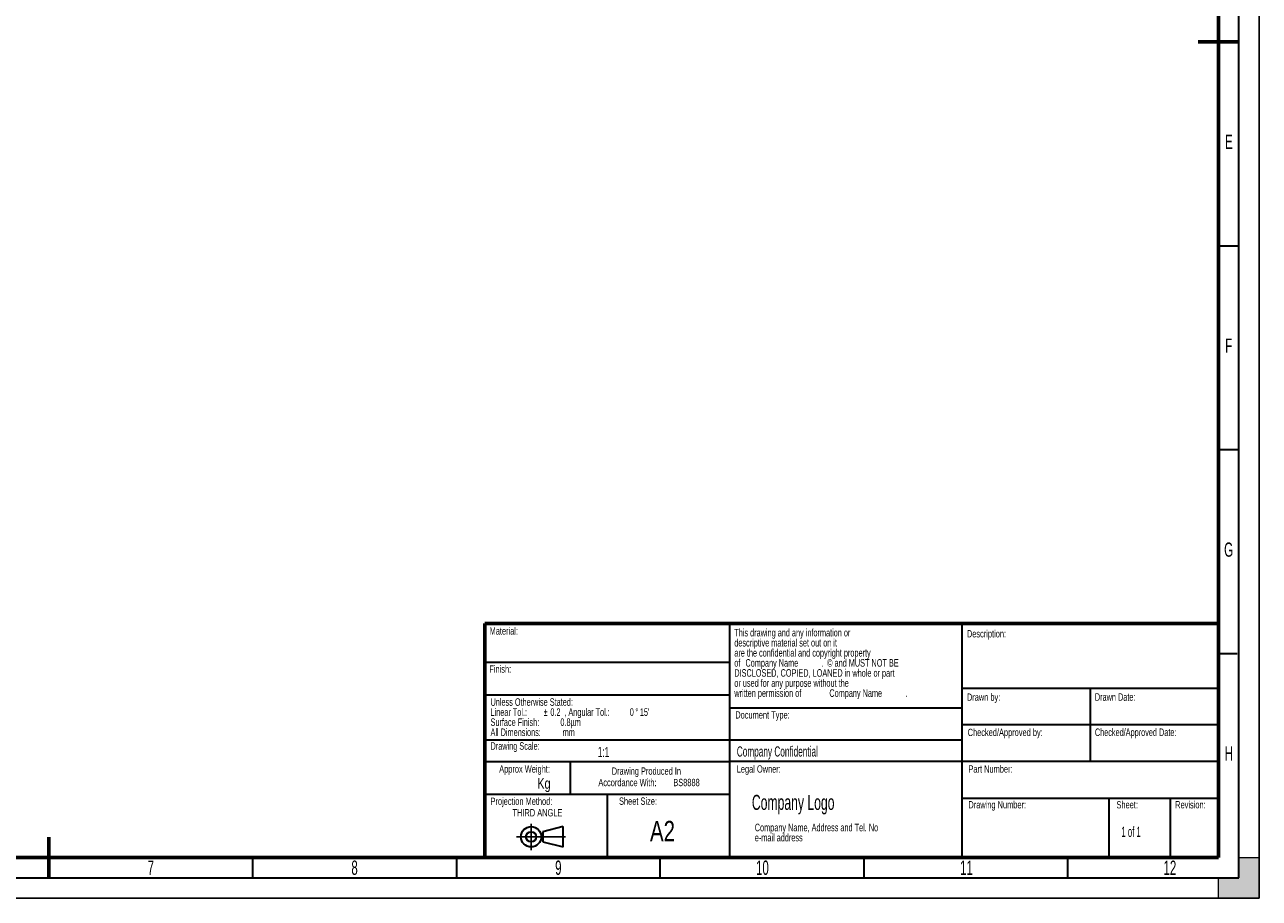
# Model space of a CAD drawing. Header units: millimetres. Extents: x 0 to 594, y 0 to 420.
# Tile 2 of 3: x 291 to 594, y 0 to 214. Entities that reach past the tile are written whole.
import ezdxf

# ---------------------------------------------------------------- set-up
doc = ezdxf.new("R2010")
doc.units = ezdxf.units.MM
doc.layers.add('BORDER', color=7, linetype='Continuous')
doc.layers.add('TRIM', color=7, linetype='Continuous')
doc.styles.add('SLDTEXTSTYLE0', font='TXT', dxfattribs={"width": 0.605})
doc.styles.add('SLDTEXTSTYLE1', font='TXT', dxfattribs={"width": 0.57})
doc.styles.add('SLDTEXTSTYLE2', font='TXT', dxfattribs={"width": 0.75})

# ---------------------------------------------------------------- blocks, each defined once
blk = doc.blocks.new('SW_NOTE_0')
at = {"layer": 'BORDER', "color": 0, "char_height": 1.8, "attachment_point": 2, "style": 'SLDTEXTSTYLE0'}
for s, insert in [('Drawing Produced In', (11.28, 2.32)), ('Accordance With:', (6.64, -0.48)), ('BS8888', (21.13, -0.48))]:
    blk.add_mtext(s, dxfattribs=dict(at, insert=insert))
blk = doc.blocks.new('SW_NOTE_1')
at = {"layer": 'BORDER', "color": 0, "char_height": 1.8, "attachment_point": 1, "style": 'SLDTEXTSTYLE0'}
for s, insert in [('Projection Method:', (0, 2.32)), ('THIRD ANGLE', (5.4, -0.48))]:
    blk.add_mtext(s, dxfattribs=dict(at, insert=insert))
blk = doc.blocks.new('SW_NOTE_2')
at = {"layer": 'BORDER', "color": 0, "char_height": 1.8521, "attachment_point": 1, "style": 'SLDTEXTSTYLE0'}
for s, insert in [('e-mail address', (0, -0.08)), ('Company Name, Address and Tel. No', (0, 2.39))]:
    blk.add_mtext(s, dxfattribs=dict(at, insert=insert))
blk = doc.blocks.new('SW_NOTE_3')
at = {"layer": 'BORDER', "color": 0, "attachment_point": 1, "style": 'SLDTEXTSTYLE0'}
for s, insert, char_height in [('This drawing and any information or', (0, 2.39), 1.8521), ('descriptive material set out on it', (0, -0.08), 1.8521), ('are the confidential and copyright property', (0, -2.55), 1.8521), ('of', (0, -5.02), 1.852), ('Company Name', (2.74, -5.02), 1.8521), ('© and MUST NOT BE', (22.78, -5.02), 1.8521), ('DISCLOSED, COPIED, LOANED in whole or part', (0, -7.49), 1.8521), ('.', (21.4, -5.03), 1.85), ('or used for any purpose without the', (0, -9.96), 1.8521), ('written permission of', (0, -12.43), 1.8521), ('Company Name', (23.32, -12.43), 1.8521), ('.', (41.98, -12.43), 1.85)]:
    blk.add_mtext(s, dxfattribs=dict(at, insert=insert, char_height=char_height))
blk = doc.blocks.new('SW_NOTE_4')
at = {"layer": 'BORDER', "color": 0, "attachment_point": 1, "style": 'SLDTEXTSTYLE0'}
for s, insert, char_height in [('Unless Otherwise Stated:', (0, 2.39), 1.8521), ('Linear Tol.:', (0, -0.08), 1.8521), ('%%p', (13.03, -0.08), 1.852), (', Angular Tol.:', (18.12, -0.08), 1.8521), ("15'", (36.65, -0.08), 1.852), ('Surface Finish:', (0, -2.55), 1.8521), ('0.2', (14.69, -0.08), 1.852), ('0.8µm', (17.15, -2.55), 1.852), ('0', (34.17, -0.08), 1.85), ('%%d', (35.54, -0.08), 1.852), ('All Dimensions:', (0, -5.02), 1.8521), ('mm', (17.7, -5.02), 1.852)]:
    blk.add_mtext(s, dxfattribs=dict(at, insert=insert, char_height=char_height))

msp = doc.modelspace()

# ---------------------------------------------------------------- hatches: boundary and pattern name
at = {"layer": 'TRIM'}
for points in [[(589, 10), (589, 7), (594, 7), (594, 10)], [(594, 7), (589, 7), (589, 5), (584, 5), (584, 0), (594, 0)]]:
    msp.add_hatch(color=256, dxfattribs=at).paths.add_polyline_path(points, flags=0)

# ---------------------------------------------------------------- linework, layer by layer
at = {"layer": 'BORDER'}
for p, q in [((594, 0), (594, 420)), ((415.31, 18.26), (415.31, 11.81)), ((411.77, 15.08), (423.78, 15.08)), ((0, 0), (594, 0))]:
    msp.add_line(p, q, dxfattribs=at)
at = {"layer": 'BORDER', "linetype": 'Continuous', "lineweight": 30}
for p, q in [((589, 5), (589, 415)), ((584, 160), (589, 160)), ((589, 110), (584, 110)), ((584.45, 60), (588.55, 60)), ((584, 24.5), (521, 24.5)), ((557.2, 10), (557.2, 24.5)), ((572.2, 10), (572.2, 24.5)), ((423.21, 17.58), (418.21, 16.33)), ((418.21, 16.33), (418.21, 13.83)), ((423.21, 12.58), (423.21, 17.58)), ((418.21, 13.83), (423.21, 12.58)), ((347, 5), (347, 10)), ((397, 10), (397, 5)), ((447, 5), (447, 10)), ((497, 10), (497, 5)), ((547, 5), (547, 10)), ((15, 5), (589, 5))]:
    msp.add_line(p, q, dxfattribs=at)
at = {"layer": 'BORDER', "linetype": 'Continuous', "lineweight": 60}
for p, q in [((584, 10), (584, 410)), ((589, 210), (579, 210)), ((404, 67.36), (404, 10.36)), ((20, 10), (584, 10))]:
    msp.add_line(p, q, dxfattribs=at)
at = {"layer": 'BORDER', "lineweight": 60}
for p, q in [((404, 67.36), (584, 67.36)), ((297, 5), (297, 15))]:
    msp.add_line(p, q, dxfattribs=at)
at = {"layer": 'BORDER', "lineweight": 30}
for p, q in [((464, 67.36), (464, 10.36)), ((521, 67.36), (521, 10.36)), ((404, 57.86), (464, 57.86)), ((521, 51.5), (584, 51.5)), ((552.5, 51.5), (552.5, 33.5)), ((404, 49.86), (415.05, 49.86)), ((415.05, 49.86), (464, 49.86)), ((521, 46.61), (464, 46.61)), ((584, 42.5), (521, 42.5)), ((404, 38.86), (464, 38.86)), ((464, 38.86), (521, 38.86)), ((404, 33.5), (424.9, 33.5)), ((424.9, 33.5), (464, 33.5)), ((424.9, 33.5), (424.9, 25.5)), ((521, 33.5), (464, 33.5)), ((584, 33.5), (521, 33.5)), ((404, 25.5), (434, 25.5)), ((434, 25.5), (464, 25.5)), ((434, 25.5), (434, 10.36))]:
    msp.add_line(p, q, dxfattribs=at)
at = {"layer": 'BORDER', "linetype": 'Continuous', "lineweight": 30}
for radius in [2.5, 1.25]:
    msp.add_circle((415.31, 15.08), radius, dxfattribs=at)
at = {"layer": 'TRIM', "linetype": 'Continuous', "lineweight": 0}
for p, q in [((589, 10), (594, 10)), ((594, 10), (594, 0)), ((584, 0), (584, 5)), ((594, 0), (584, 0))]:
    msp.add_line(p, q, dxfattribs=at)
at = {"layer": 'TRIM'}
for p, q in [((589, 10), (589, 5)), ((589, 5), (584, 5))]:
    msp.add_line(p, q, dxfattribs=at)

# ---------------------------------------------------------------- block references
at = {"layer": 'BORDER'}
for name, p in [('SW_NOTE_3', (465.18, 63.67)), ('SW_NOTE_4', (405.36, 46.66)), ('SW_NOTE_0', (432.32, 29.77)), ('SW_NOTE_1', (405.36, 22.36)), ('SW_NOTE_2', (470.21, 15.89))]:
    msp.add_blockref(name, p, dxfattribs=at)

# ---------------------------------------------------------------- texts
at = {"layer": 'BORDER', "color": 7, "char_height": 3.5, "attachment_point": 2, "style": 'SLDTEXTSTYLE0'}
for s, insert in [('E', (586.52, 187.25)), ('F', (586.49, 137.25)), ('G', (586.47, 87.25)), ('H', (586.51, 37.25)), ('7', (322, 9.25)), ('8', (372, 9.25)), ('9', (422, 9.25)), ('10', (472.07, 9.25)), ('11', (522.13, 9.25)), ('12', (572.06, 9.25))]:
    msp.add_mtext(s, dxfattribs=dict(at, insert=insert))
at = {"layer": 'BORDER'}
for s, insert, char_height, attachment_point, style in [('Material:', (405.13, 66.46), 1.8, 1, 'SLDTEXTSTYLE0'), ('Description:', (522.25, 65.76), 1.8, 1, 'SLDTEXTSTYLE0'), ('Finish:', (405.07, 57.11), 1.8, 1, 'SLDTEXTSTYLE0'), ('Drawn by:', (522.25, 50.22), 1.8, 1, 'SLDTEXTSTYLE0'), ('Drawn Date:', (553.65, 50.28), 1.8521, 1, 'SLDTEXTSTYLE0'), ('Document Type:', (465.42, 45.87), 1.8, 1, 'SLDTEXTSTYLE0'), ('Checked/Approved by:', (522.44, 41.58), 1.8, 1, 'SLDTEXTSTYLE0'), ('Checked/Approved Date:', (553.65, 41.64), 1.8521, 1, 'SLDTEXTSTYLE0'), ('Drawing Scale:', (405.36, 38.27), 1.8521, 1, 'SLDTEXTSTYLE0'), ('1:1', (431.68, 37.13), 2.5, 1, 'SLDTEXTSTYLE0'), ('Company Confidential', (465.79, 37.25), 2.5, 1, 'SLDTEXTSTYLE0'), ('Approx Weight:', (413.71, 32.61), 1.8, 2, 'SLDTEXTSTYLE0'), ('Legal Owner:', (465.77, 32.61), 1.8, 1, 'SLDTEXTSTYLE0'), ('Part Number:', (522.63, 32.61), 1.8, 1, 'SLDTEXTSTYLE0'), ('Kg', (416.85, 29.49), 2.646, 1, 'SLDTEXTSTYLE2'), ('Sheet Size:', (441.55, 24.72), 1.8, 2, 'SLDTEXTSTYLE0'), ('Company Logo', (469.49, 25.36), 3.6946, 1, 'SLDTEXTSTYLE0'), ('Drawing Number:', (522.61, 23.84), 1.8, 1, 'SLDTEXTSTYLE0'), ('Sheet:', (558.95, 23.84), 1.8, 1, 'SLDTEXTSTYLE0'), ('Revision:', (573.36, 23.84), 1.8, 1, 'SLDTEXTSTYLE0'), ('A2', (447.56, 18.98), 5, 2, 'SLDTEXTSTYLE2'), ('1 of 1', (560.16, 17.56), 2.5, 1, 'SLDTEXTSTYLE1')]:
    msp.add_mtext(s, dxfattribs=dict(at, insert=insert, char_height=char_height, attachment_point=attachment_point, style=style))

doc.saveas('drawing.dxf')
